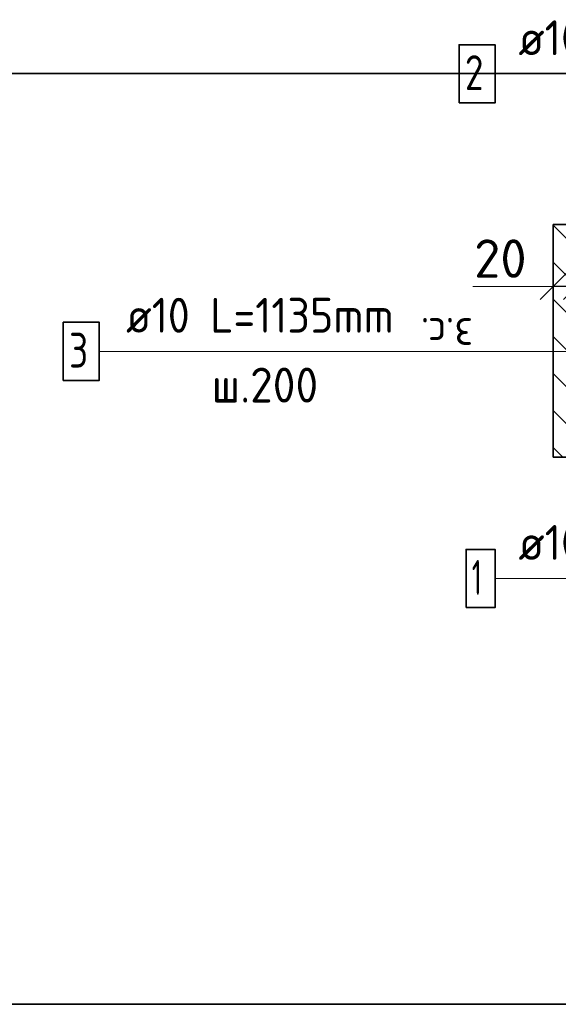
# Model space of a CAD drawing. Header units: metres. Extents: x -38 to 97, y -15 to 21.
# Tile 156 of 233: x 71.709 to 72.172, y 6.872 to 7.718. Entities that reach past the tile are written whole.
import ezdxf

# ---------------------------------------------------------------- set-up
doc = ezdxf.new("R2010")
doc.units = ezdxf.units.M
doc.header["$PDMODE"] = 65
for name, color, linetype, lineweight in [('XR$3$Арм. стержнями верхней зоны', 180, 'Continuous', 35), ('XR$3$Арм. стержнями нижней зоны', 180, 'Continuous', 35), ('XR$3$Арм.стержн. Арматура края', 96, 'Continuous', 35), ('XR$3$Размерная линия_ общее', 7, 'Continuous', 13), ('XR$4$Арм. стержнями верхней зоны', 180, 'Continuous', 35), ('XR$4$Арм. стержнями нижней зоны', 180, 'Continuous', 35), ('XR$4$Арм.стержн. Арматура края', 96, 'Continuous', 35), ('XR$4$Размерная линия_ общее', 7, 'Continuous', 13), ('XR$6$Арм. стержнями верхней зоны', 180, 'Continuous', 35), ('XR$6$Арм. стержнями нижней зоны', 180, 'Continuous', 35), ('XR$6$Арм.стержн. Арматура края', 96, 'Continuous', 35), ('XR$6$Размерная линия_ общее', 7, 'Continuous', 13)]:
    doc.layers.add(name, color=color, linetype=linetype, lineweight=lineweight)
doc.styles.add('ISOCPEUR', font='txt')
doc.dimstyles.new('DIMSTYLE_11', dxfattribs={"dimtxt": 0.033, "dimasz": 0.0375, "dimexe": 0, "dimexo": 0, "dimgap": 0.0165, "dimtad": 2, "dimdec": 0, "dimlfac": 1000, "dimrnd": 1, "dimzin": 12, "dimdsep": 46, "dimtxsty": 'ISOCPEUR', "dimblk1": 'ALL_ML_STRICH', "dimblk2": 'ALL_ML_STRICH', "dimsah": 1, "dimcen": 0, "dimclrd": 7, "dimclre": 256, "dimclrt": 7, "dimadec": 0, "dimazin": 0, "dimtfac": 1, "dimtdec": 0, "dimtix": 1, "dimtmove": 2, "dimatfit": 3, "dimfxl": 0, "dimtvp": 1.2, "dimtzin": 0, "dimlwd": 0, "dimlwe": -3, "dimarcsym": 0})
pattern_1 = [(135, (0, 0), (-0.031819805, -0.031819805), [0.4, -0.05, 0, -0.05]), (135, (-0.01591, -0.01591), (-0.031819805, -0.031819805), [0.8, -0.1, 0.1, -0.1])]

# ---------------------------------------------------------------- blocks, each defined once
blk = doc.blocks.new('ALL_ML_STRICH')
at = {"color": 0, "linetype": 'ByBlock', "lineweight": -2}
for p, q in [((0, -0.5), (0, 0.5)), ((-0.3, -0.3), (0.3, 0.3)), ((-1, 0), (0.5, 0))]:
    blk.add_line(p, q, dxfattribs=at)
blk = doc.blocks.new('*D139')
at = {"layer": 'DEFPOINTS', "color": 7, "linetype": 'Continuous', "lineweight": 13, "transparency": 33554687}
for p in [(72.1875, 7.48857), (72.1675, 7.44858), (72.1875, 7.45358)]:
    blk.add_point(p, dxfattribs=at)
at = {"layer": 'XR$3$Размерная линия_ общее', "color": 253, "linetype": 'Continuous', "lineweight": -2, "true_color": 0xa0a0a0, "transparency": 33554687}
for p, q in [((72.1675, 7.46858), (72.1675, 7.48857)), ((72.1875, 7.47358), (72.1875, 7.48857))]:
    blk.add_line(p, q, dxfattribs=at)
at = {"layer": 'XR$3$Размерная линия_ общее', "color": 7, "linetype": 'Continuous', "lineweight": -2, "transparency": 33554687}
blk.add_line((72.1875, 7.48857), (72.1675, 7.48857), dxfattribs=at)
at = {"layer": 'XR$3$Размерная линия_ общее', "color": 7, "linetype": 'Continuous', "lineweight": 13, "transparency": 33554687, "xscale": 0.0375, "yscale": 0.0375, "zscale": 0.0375}
for p, rotation in [((72.1675, 7.48857), 180), ((72.1875, 7.48857), 360)]:
    blk.add_blockref('ALL_ML_STRICH', p, dxfattribs=dict(at, rotation=rotation))
at = {"layer": 'XR$3$Размерная линия_ общее', "color": 7, "linetype": 'Continuous', "lineweight": 13, "transparency": 33554687, "insert": (72.12208, 7.51257), "char_height": 0.033, "width": 0.066, "attachment_point": 5, "style": 'ISOCPEUR'}
blk.add_mtext('\\A1;{20}', dxfattribs=at)
at = {"layer": 'XR$3$Размерная линия_ общее', "color": 7, "linetype": 'Continuous', "lineweight": 13, "transparency": 33554687, "insert": (72.09879, 7.43451), "char_height": 0.027, "width": 0.00135, "attachment_point": 1, "rotation": 180, "line_spacing_factor": 0.60241, "style": 'ISOCPEUR'}
blk.add_mtext('з.с.', dxfattribs=at)
blk = doc.blocks.new('*D438')
at = {"layer": 'DEFPOINTS', "color": 7, "linetype": 'Continuous', "lineweight": 13, "transparency": 33554687}
for p in [(72.1875, 7.48857), (72.1675, 7.44858), (72.1875, 7.45358)]:
    blk.add_point(p, dxfattribs=at)
at = {"layer": 'XR$4$Размерная линия_ общее', "color": 253, "linetype": 'Continuous', "lineweight": -2, "true_color": 0xa0a0a0, "transparency": 33554687}
for p, q in [((72.1675, 7.46858), (72.1675, 7.48857)), ((72.1875, 7.47358), (72.1875, 7.48857))]:
    blk.add_line(p, q, dxfattribs=at)
at = {"layer": 'XR$4$Размерная линия_ общее', "color": 7, "linetype": 'Continuous', "lineweight": -2, "transparency": 33554687}
blk.add_line((72.1875, 7.48857), (72.1675, 7.48857), dxfattribs=at)
at = {"layer": 'XR$4$Размерная линия_ общее', "color": 7, "linetype": 'Continuous', "lineweight": 13, "transparency": 33554687, "xscale": 0.0375, "yscale": 0.0375, "zscale": 0.0375}
for p, rotation in [((72.1675, 7.48857), 180), ((72.1875, 7.48857), 360)]:
    blk.add_blockref('ALL_ML_STRICH', p, dxfattribs=dict(at, rotation=rotation))
at = {"layer": 'XR$4$Размерная линия_ общее', "color": 7, "linetype": 'Continuous', "lineweight": 13, "transparency": 33554687, "insert": (72.12208, 7.51257), "char_height": 0.033, "width": 0.066, "attachment_point": 5, "style": 'ISOCPEUR'}
blk.add_mtext('\\A1;{20}', dxfattribs=at)
at = {"layer": 'XR$4$Размерная линия_ общее', "color": 7, "linetype": 'Continuous', "lineweight": 13, "transparency": 33554687, "insert": (72.09879, 7.43451), "char_height": 0.027, "width": 0.00135, "attachment_point": 1, "rotation": 180, "line_spacing_factor": 0.60241, "style": 'ISOCPEUR'}
blk.add_mtext('з.с.', dxfattribs=at)
blk = doc.blocks.new('*D761')
at = {"layer": 'DEFPOINTS', "color": 7, "linetype": 'Continuous', "lineweight": 13, "transparency": 33554687}
for p in [(72.1875, 7.48857), (72.1675, 7.44858), (72.1875, 7.45358)]:
    blk.add_point(p, dxfattribs=at)
at = {"layer": 'XR$6$Размерная линия_ общее', "color": 253, "linetype": 'Continuous', "lineweight": -2, "true_color": 0xa0a0a0, "transparency": 33554687}
for p, q in [((72.1675, 7.46858), (72.1675, 7.48857)), ((72.1875, 7.47358), (72.1875, 7.48857))]:
    blk.add_line(p, q, dxfattribs=at)
at = {"layer": 'XR$6$Размерная линия_ общее', "color": 7, "linetype": 'Continuous', "lineweight": -2, "transparency": 33554687}
blk.add_line((72.1875, 7.48857), (72.1675, 7.48857), dxfattribs=at)
at = {"layer": 'XR$6$Размерная линия_ общее', "color": 7, "linetype": 'Continuous', "lineweight": 13, "transparency": 33554687, "xscale": 0.0375, "yscale": 0.0375, "zscale": 0.0375}
for p, rotation in [((72.1675, 7.48857), 180), ((72.1875, 7.48857), 360)]:
    blk.add_blockref('ALL_ML_STRICH', p, dxfattribs=dict(at, rotation=rotation))
at = {"layer": 'XR$6$Размерная линия_ общее', "color": 7, "linetype": 'Continuous', "lineweight": 13, "transparency": 33554687, "insert": (72.12208, 7.51257), "char_height": 0.033, "width": 0.066, "attachment_point": 5, "style": 'ISOCPEUR'}
blk.add_mtext('\\A1;{20}', dxfattribs=at)
at = {"layer": 'XR$6$Размерная линия_ общее', "color": 7, "linetype": 'Continuous', "lineweight": 13, "transparency": 33554687, "insert": (72.09879, 7.43451), "char_height": 0.027, "width": 0.00135, "attachment_point": 1, "rotation": 180, "line_spacing_factor": 0.60241, "style": 'ISOCPEUR'}
blk.add_mtext('з.с.', dxfattribs=at)

msp = doc.modelspace()

# ---------------------------------------------------------------- hatches: boundary and pattern name
at = {"linetype": 'Continuous', "lineweight": 13, "transparency": 33554687}
h = msp.add_hatch(dxfattribs=at)
h.set_pattern_fill('__________540', scale=0.015, style=0, pattern_type=2)
h.set_pattern_definition(pattern_1)
h.paths.add_polyline_path([(72.1675, 7.54188), (72.1675, 7.34188), (72.75595, 7.34188), (72.75595, 7.54188)], flags=0)
h = msp.add_hatch(dxfattribs=at)
h.set_pattern_fill('__________540', scale=0.015, style=0, pattern_type=2)
h.set_pattern_definition(pattern_1)
h.paths.add_polyline_path([(72.1675, 7.54188), (72.1675, 7.34188), (72.75595, 7.34188), (72.75595, 7.54188)], flags=0)
h = msp.add_hatch(dxfattribs=at)
h.set_pattern_fill('__________540', scale=0.015, style=0, pattern_type=2)
h.set_pattern_definition(pattern_1)
h.paths.add_polyline_path([(72.1675, 7.54188), (72.1675, 7.34188), (72.75595, 7.34188), (72.75595, 7.54188)], flags=0)

# ---------------------------------------------------------------- linework, layer by layer
at = {"color": 7, "linetype": 'Continuous', "lineweight": 35, "transparency": 33554687}
for p, q in [((67.91979, 7.67171), (86.41979, 7.67171)), ((72.1675, 7.54188), (72.1675, 7.34188)), ((72.75595, 7.54188), (72.1675, 7.54188)), ((72.1675, 7.54188), (72.1675, 7.34188)), ((72.75595, 7.54188), (72.1675, 7.54188)), ((72.1675, 7.54188), (72.1675, 7.34188)), ((72.75595, 7.54188), (72.1675, 7.54188)), ((72.1675, 7.34188), (72.75595, 7.34188)), ((72.1675, 7.34188), (72.75595, 7.34188)), ((72.1675, 7.34188), (72.75595, 7.34188)), ((67.91979, 6.87171), (86.41979, 6.87171))]:
    msp.add_line(p, q, dxfattribs=at)
at = {"color": 7, "linetype": 'Continuous', "lineweight": 13, "transparency": 33554687}
for p, q in [((86.41979, 7.67171), (67.91979, 7.67171)), ((72.1675, 7.48857), (72.0985, 7.48857)), ((72.1675, 7.48857), (72.0985, 7.48857)), ((72.1675, 7.48857), (72.0985, 7.48857))]:
    msp.add_line(p, q, dxfattribs=at)
at = {"layer": 'XR$3$Арм. стержнями верхней зоны', "color": 7, "linetype": 'Continuous', "lineweight": 13, "transparency": 33554687}
msp.add_line((72.1176, 7.6713), (72.3436, 7.6713), dxfattribs=at)
at = {"layer": 'XR$3$Арм. стержнями верхней зоны', "color": 7, "linetype": 'Continuous', "lineweight": 35, "transparency": 33554687}
msp.add_lwpolyline([(72.0866, 7.6463), (72.1176, 7.6463), (72.1176, 7.6963), (72.0866, 7.6963), (72.0866, 7.6463)], dxfattribs=at)
at = {"layer": 'XR$3$Арм. стержнями нижней зоны', "color": 7, "linetype": 'Continuous', "lineweight": 13, "transparency": 33554687}
msp.add_line((72.1176, 7.23758), (72.3436, 7.23758), dxfattribs=at)
at = {"layer": 'XR$3$Арм. стержнями нижней зоны', "color": 7, "linetype": 'Continuous', "lineweight": 35, "transparency": 33554687}
msp.add_lwpolyline([(72.0926, 7.21258), (72.1176, 7.21258), (72.1176, 7.26258), (72.0926, 7.26258), (72.0926, 7.21258)], dxfattribs=at)
at = {"layer": 'XR$3$Арм.стержн. Арматура края', "color": 7, "linetype": 'Continuous', "lineweight": 13, "transparency": 33554687}
for p, q in [((71.77746, 7.43284), (72.08746, 7.43284)), ((72.08746, 7.43284), (72.1925, 7.43284))]:
    msp.add_line(p, q, dxfattribs=at)
at = {"layer": 'XR$3$Арм.стержн. Арматура края', "color": 7, "linetype": 'Continuous', "lineweight": 35, "transparency": 33554687}
msp.add_lwpolyline([(71.74646, 7.40784), (71.77746, 7.40784), (71.77746, 7.45784), (71.74646, 7.45784), (71.74646, 7.40784)], dxfattribs=at)
at = {"layer": 'XR$4$Арм. стержнями верхней зоны', "color": 7, "linetype": 'Continuous', "lineweight": 13, "transparency": 33554687}
msp.add_line((72.1176, 7.6713), (72.3436, 7.6713), dxfattribs=at)
at = {"layer": 'XR$4$Арм. стержнями верхней зоны', "color": 7, "linetype": 'Continuous', "lineweight": 35, "transparency": 33554687}
msp.add_lwpolyline([(72.0866, 7.6463), (72.1176, 7.6463), (72.1176, 7.6963), (72.0866, 7.6963), (72.0866, 7.6463)], dxfattribs=at)
at = {"layer": 'XR$4$Арм. стержнями нижней зоны', "color": 7, "linetype": 'Continuous', "lineweight": 13, "transparency": 33554687}
msp.add_line((72.1176, 7.23758), (72.3436, 7.23758), dxfattribs=at)
at = {"layer": 'XR$4$Арм. стержнями нижней зоны', "color": 7, "linetype": 'Continuous', "lineweight": 35, "transparency": 33554687}
msp.add_lwpolyline([(72.0926, 7.21258), (72.1176, 7.21258), (72.1176, 7.26258), (72.0926, 7.26258), (72.0926, 7.21258)], dxfattribs=at)
at = {"layer": 'XR$4$Арм.стержн. Арматура края', "color": 7, "linetype": 'Continuous', "lineweight": 13, "transparency": 33554687}
for p, q in [((71.77746, 7.43284), (72.08746, 7.43284)), ((72.08746, 7.43284), (72.1925, 7.43284))]:
    msp.add_line(p, q, dxfattribs=at)
at = {"layer": 'XR$4$Арм.стержн. Арматура края', "color": 7, "linetype": 'Continuous', "lineweight": 35, "transparency": 33554687}
msp.add_lwpolyline([(71.74646, 7.40784), (71.77746, 7.40784), (71.77746, 7.45784), (71.74646, 7.45784), (71.74646, 7.40784)], dxfattribs=at)
at = {"layer": 'XR$6$Арм. стержнями верхней зоны', "color": 7, "linetype": 'Continuous', "lineweight": 13, "transparency": 33554687}
msp.add_line((72.1176, 7.6713), (72.3436, 7.6713), dxfattribs=at)
at = {"layer": 'XR$6$Арм. стержнями верхней зоны', "color": 7, "linetype": 'Continuous', "lineweight": 35, "transparency": 33554687}
msp.add_lwpolyline([(72.0866, 7.6463), (72.1176, 7.6463), (72.1176, 7.6963), (72.0866, 7.6963), (72.0866, 7.6463)], dxfattribs=at)
at = {"layer": 'XR$6$Арм. стержнями нижней зоны', "color": 7, "linetype": 'Continuous', "lineweight": 13, "transparency": 33554687}
msp.add_line((72.1176, 7.23758), (72.3436, 7.23758), dxfattribs=at)
at = {"layer": 'XR$6$Арм. стержнями нижней зоны', "color": 7, "linetype": 'Continuous', "lineweight": 35, "transparency": 33554687}
msp.add_lwpolyline([(72.0926, 7.21258), (72.1176, 7.21258), (72.1176, 7.26258), (72.0926, 7.26258), (72.0926, 7.21258)], dxfattribs=at)
at = {"layer": 'XR$6$Арм.стержн. Арматура края', "color": 7, "linetype": 'Continuous', "lineweight": 13, "transparency": 33554687}
for p, q in [((71.77746, 7.43284), (72.08746, 7.43284)), ((72.08746, 7.43284), (72.1925, 7.43284))]:
    msp.add_line(p, q, dxfattribs=at)
at = {"layer": 'XR$6$Арм.стержн. Арматура края', "color": 7, "linetype": 'Continuous', "lineweight": 35, "transparency": 33554687}
msp.add_lwpolyline([(71.74646, 7.40784), (71.77746, 7.40784), (71.77746, 7.45784), (71.74646, 7.45784), (71.74646, 7.40784)], dxfattribs=at)

# ---------------------------------------------------------------- texts
at = {"layer": 'XR$3$Арм. стержнями верхней зоны', "color": 7, "linetype": 'Continuous', "lineweight": 25, "transparency": 33554687, "char_height": 0.03, "attachment_point": 7, "style": 'ISOCPEUR'}
for s, insert, width in [('\\W0.94;ø10 L=п.м.', (72.1376, 7.6873), 0.1999831), ('\\W0.78;2', (72.0916, 7.6573), 0.0326407)]:
    msp.add_mtext(s, dxfattribs=dict(at, insert=insert, width=width))
at = {"layer": 'XR$3$Арм. стержнями нижней зоны', "color": 7, "linetype": 'Continuous', "lineweight": 25, "transparency": 33554687, "char_height": 0.03, "attachment_point": 7, "style": 'ISOCPEUR'}
for s, insert, width in [('\\W0.94;ø10 L=п.м.', (72.1376, 7.25358), 0.1999831), ('\\W0.56;1', (72.0976, 7.22358), 0.0233333)]:
    msp.add_mtext(s, dxfattribs=dict(at, insert=insert, width=width))
at = {"layer": 'XR$3$Арм.стержн. Арматура края', "color": 7, "linetype": 'Continuous', "lineweight": 25, "transparency": 33554687, "char_height": 0.03, "attachment_point": 7, "style": 'ISOCPEUR'}
for s, insert, width in [('\\W0.92;ø10 L=1135mm ', (71.80046, 7.44884), 0.2806692), ('\\W0.78;3', (71.75146, 7.41884), 0.0326407), ('\\W0.95;ш.200 ', (71.87396, 7.38884), 0.1311995)]:
    msp.add_mtext(s, dxfattribs=dict(at, insert=insert, width=width))
at = {"layer": 'XR$4$Арм. стержнями верхней зоны', "color": 7, "linetype": 'Continuous', "lineweight": 25, "transparency": 33554687, "char_height": 0.03, "attachment_point": 7, "style": 'ISOCPEUR'}
for s, insert, width in [('\\W0.94;ø10 L=п.м.', (72.1376, 7.6873), 0.1999831), ('\\W0.78;2', (72.0916, 7.6573), 0.0326407)]:
    msp.add_mtext(s, dxfattribs=dict(at, insert=insert, width=width))
at = {"layer": 'XR$4$Арм. стержнями нижней зоны', "color": 7, "linetype": 'Continuous', "lineweight": 25, "transparency": 33554687, "char_height": 0.03, "attachment_point": 7, "style": 'ISOCPEUR'}
for s, insert, width in [('\\W0.94;ø10 L=п.м.', (72.1376, 7.25358), 0.1999831), ('\\W0.56;1', (72.0976, 7.22358), 0.0233333)]:
    msp.add_mtext(s, dxfattribs=dict(at, insert=insert, width=width))
at = {"layer": 'XR$4$Арм.стержн. Арматура края', "color": 7, "linetype": 'Continuous', "lineweight": 25, "transparency": 33554687, "char_height": 0.03, "attachment_point": 7, "style": 'ISOCPEUR'}
for s, insert, width in [('\\W0.92;ø10 L=1135mm ', (71.80046, 7.44884), 0.2806692), ('\\W0.78;3', (71.75146, 7.41884), 0.0326407), ('\\W0.95;ш.200 ', (71.87396, 7.38884), 0.1311995)]:
    msp.add_mtext(s, dxfattribs=dict(at, insert=insert, width=width))
at = {"layer": 'XR$6$Арм. стержнями верхней зоны', "color": 7, "linetype": 'Continuous', "lineweight": 25, "transparency": 33554687, "char_height": 0.03, "attachment_point": 7, "style": 'ISOCPEUR'}
for s, insert, width in [('\\W0.94;ø10 L=п.м.', (72.1376, 7.6873), 0.1999831), ('\\W0.78;2', (72.0916, 7.6573), 0.0326407)]:
    msp.add_mtext(s, dxfattribs=dict(at, insert=insert, width=width))
at = {"layer": 'XR$6$Арм. стержнями нижней зоны', "color": 7, "linetype": 'Continuous', "lineweight": 25, "transparency": 33554687, "char_height": 0.03, "attachment_point": 7, "style": 'ISOCPEUR'}
for s, insert, width in [('\\W0.94;ø10 L=п.м.', (72.1376, 7.25358), 0.1999831), ('\\W0.56;1', (72.0976, 7.22358), 0.0233333)]:
    msp.add_mtext(s, dxfattribs=dict(at, insert=insert, width=width))
at = {"layer": 'XR$6$Арм.стержн. Арматура края', "color": 7, "linetype": 'Continuous', "lineweight": 25, "transparency": 33554687, "char_height": 0.03, "attachment_point": 7, "style": 'ISOCPEUR'}
for s, insert, width in [('\\W0.92;ø10 L=1135mm ', (71.80046, 7.44884), 0.2806692), ('\\W0.78;3', (71.75146, 7.41884), 0.0326407), ('\\W0.95;ш.200 ', (71.87396, 7.38884), 0.1311995)]:
    msp.add_mtext(s, dxfattribs=dict(at, insert=insert, width=width))

# ---------------------------------------------------------------- dimensions: what is measured, and where the dimension line sits
at = {"layer": 'XR$3$Размерная линия_ общее', "color": 7, "linetype": 'Continuous', "lineweight": 13, "transparency": 33554687}
dim = msp.add_linear_dim(base=(72.1675, 7.48857), p1=(72.1875, 7.47358), p2=(72.1675, 7.46858), angle=180, text='<>\\Xз.с.', dimstyle='DIMSTYLE_11', override={"dimpost": '<>', "dimclrd": 7, "dimclre": 253, "dimclrt": 7, "dimlwd": 0, "dimlwe": 65533}, dxfattribs=at)
dim.commit()
dim.dimension.update_dxf_attribs({"geometry": '*D139', "text_midpoint": (72.12208, 7.51257), "dimtype": 160})
at = {"layer": 'XR$4$Размерная линия_ общее', "color": 7, "linetype": 'Continuous', "lineweight": 13, "transparency": 33554687}
dim = msp.add_linear_dim(base=(72.1675, 7.48857), p1=(72.1875, 7.47358), p2=(72.1675, 7.46858), angle=180, text='<>\\Xз.с.', dimstyle='DIMSTYLE_11', override={"dimpost": '<>', "dimclrd": 7, "dimclre": 253, "dimclrt": 7, "dimlwd": 0, "dimlwe": 65533}, dxfattribs=at)
dim.commit()
dim.dimension.update_dxf_attribs({"geometry": '*D438', "text_midpoint": (72.12208, 7.51257), "dimtype": 160})
at = {"layer": 'XR$6$Размерная линия_ общее', "color": 7, "linetype": 'Continuous', "lineweight": 13, "transparency": 33554687}
dim = msp.add_linear_dim(base=(72.1675, 7.48857), p1=(72.1875, 7.47358), p2=(72.1675, 7.46858), angle=180, text='<>\\Xз.с.', dimstyle='DIMSTYLE_11', override={"dimpost": '<>', "dimclrd": 7, "dimclre": 253, "dimclrt": 7, "dimlwd": 0, "dimlwe": 65533}, dxfattribs=at)
dim.commit()
dim.dimension.update_dxf_attribs({"geometry": '*D761', "text_midpoint": (72.12208, 7.51257), "dimtype": 160})

doc.saveas('drawing.dxf')
